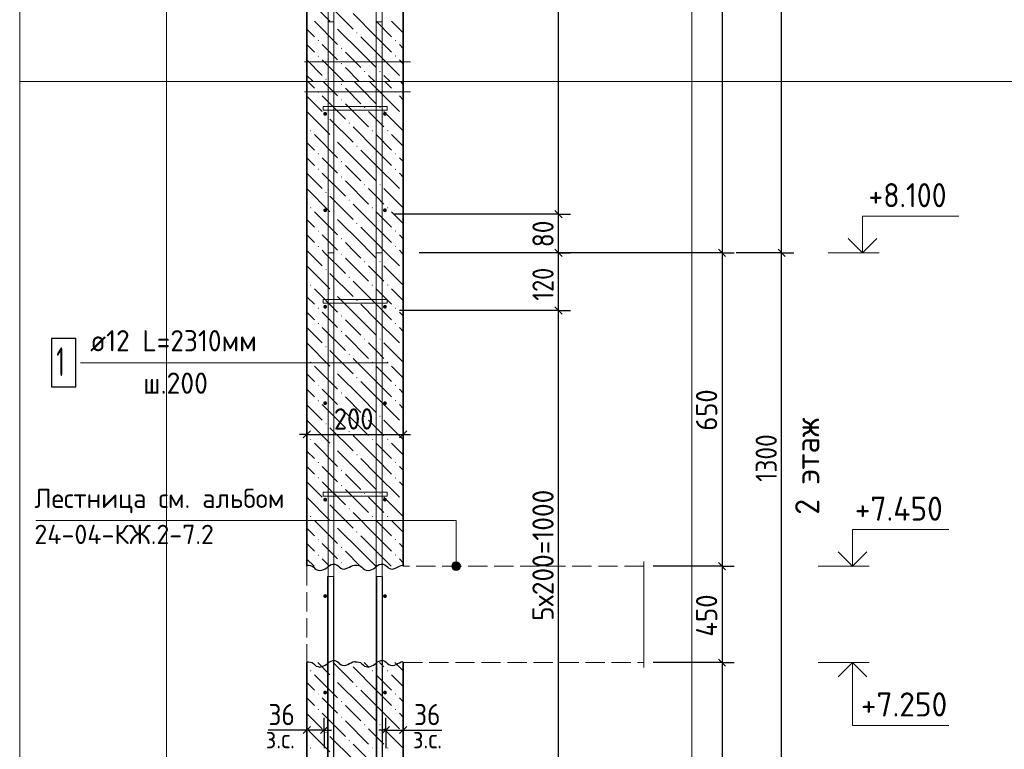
# Model space of a CAD drawing. Header units: millimetres. Extents: x 0 to 50400, y -12 to 35652.
# Tile 17 of 21: x 25102 to 37356, y 11891 to 20968. Entities that reach past the tile are written whole.
import ezdxf

# ---------------------------------------------------------------- set-up
doc = ezdxf.new("R2010")
doc.units = ezdxf.units.MM
doc.linetypes.add('______2', pattern=[324, 240, -84])
for name, color, linetype, lineweight in [('Standard', 7, 'Continuous', 25), ('ЖБ Лестница', 52, 'Continuous', 25), ('ЖБ Стена верхний уровень', 7, 'Continuous', 35), ('Заголовок чертежа', 7, 'Continuous', 25), ('Позиционная метка линия выноска', 7, 'Continuous', 13), ('Позиционная метка номер позиции', 7, 'Continuous', 13), ('Примечания', 7, 'Continuous', 13)]:
    doc.layers.add(name, color=color, linetype=linetype, lineweight=lineweight)
doc.layers.add('Размерная выноска', color=7, linetype='Continuous')
for name, color, linetype, true_color in [('Стена обрамление П-обр.', 7, 'Continuous', 0xa0a0a0), ('Стена фоновая арматура У1', 7, '______2', 0xa0a0a0), ('Стена фоновая арматура Х1', 7, '______2', 0xa0a0a0), ('Стена фоновая затяжка С-обр.', 7, '______2', 0xa0a0a0)]:
    doc.layers.add(name, color=color, linetype=linetype, true_color=true_color)
doc.styles.add('ISOCPEUR', font='txt')

msp = doc.modelspace()

# ---------------------------------------------------------------- hatches: boundary and pattern name
at = {"layer": 'ЖБ Стена верхний уровень', "linetype": 'Continuous', "lineweight": 18, "transparency": 33554687}
for points in [[(29003, 20900), (29011, 20908), (29019, 20900), (29011, 20892)], [(28811, 20708), (28819, 20716), (28827, 20708), (28819, 20700)], [(29291, 20804), (29299, 20812), (29307, 20804), (29299, 20796)], [(29771, 20708), (29779, 20716), (29787, 20708), (29779, 20700)], [(29099, 20612), (29107, 20620), (29115, 20612), (29107, 20604)], [(28811, 20516), (28819, 20524), (28827, 20516), (28819, 20508)], [(29771, 20516), (29779, 20524), (29787, 20516), (29779, 20508)], [(29099, 20420), (29107, 20428), (29115, 20420), (29107, 20412)], [(28907, 20228), (28915, 20236), (28923, 20228), (28915, 20220)], [(29387, 20324), (29395, 20332), (29403, 20324), (29395, 20316)], [(29579, 20324), (29587, 20332), (29595, 20324), (29587, 20316)], [(29867, 20228), (29875, 20236), (29876, 20235), (29876, 20221), (29875, 20220)], [(29099, 20163), (29107, 20171), (29115, 20163), (29107, 20155)], [(28811, 20067), (28819, 20075), (28827, 20067), (28819, 20059)], [(29099, 19971), (29107, 19979), (29115, 19971), (29107, 19963)], [(29771, 20067), (29779, 20075), (29787, 20067), (29779, 20059)], [(29387, 19875), (29395, 19883), (29403, 19875), (29395, 19867)], [(29579, 19875), (29587, 19883), (29595, 19875), (29587, 19867)], [(28907, 19779), (28915, 19787), (28923, 19779), (28915, 19771)], [(29867, 19779), (29875, 19787), (29876, 19786), (29876, 19772), (29875, 19771)], [(29195, 19683), (29203, 19691), (29211, 19683), (29203, 19675)], [(28715, 19587), (28723, 19595), (28731, 19587), (28723, 19579)], [(29003, 19491), (29011, 19499), (29019, 19491), (29011, 19483)], [(29483, 19587), (29491, 19595), (29499, 19587), (29491, 19579)], [(29675, 19587), (29683, 19595), (29691, 19587), (29683, 19579)], [(29291, 19395), (29299, 19403), (29307, 19395), (29299, 19387)], [(28811, 19299), (28819, 19307), (28827, 19299), (28819, 19291)], [(29771, 19299), (29779, 19307), (29787, 19299), (29779, 19291)], [(29099, 19203), (29107, 19211), (29115, 19203), (29107, 19195)], [(28811, 19107), (28819, 19115), (28827, 19107), (28819, 19099)], [(29099, 19011), (29107, 19019), (29115, 19011), (29107, 19003)], [(29771, 19107), (29779, 19115), (29787, 19107), (29779, 19099)], [(29387, 18915), (29395, 18923), (29403, 18915), (29395, 18907)], [(29579, 18915), (29587, 18923), (29595, 18915), (29587, 18907)], [(28907, 18819), (28915, 18827), (28923, 18819), (28915, 18811)], [(29867, 18819), (29875, 18827), (29876, 18826), (29876, 18812), (29875, 18811)], [(28715, 18627), (28723, 18635), (28731, 18627), (28723, 18619)], [(29195, 18723), (29203, 18731), (29211, 18723), (29203, 18715)], [(29483, 18627), (29491, 18635), (29499, 18627), (29491, 18619)], [(29675, 18627), (29683, 18635), (29691, 18627), (29683, 18619)], [(29003, 18531), (29011, 18539), (29019, 18531), (29011, 18523)], [(29291, 18435), (29299, 18443), (29307, 18435), (29299, 18427)], [(28811, 18339), (28819, 18347), (28827, 18339), (28819, 18331)], [(29771, 18339), (29779, 18347), (29787, 18339), (29779, 18331)], [(28811, 18147), (28819, 18155), (28827, 18147), (28819, 18139)], [(29099, 18243), (29107, 18251), (29115, 18243), (29107, 18235)], [(29771, 18147), (29779, 18155), (29787, 18147), (29779, 18139)], [(29099, 18051), (29107, 18059), (29115, 18051), (29107, 18043)], [(29387, 17955), (29395, 17963), (29403, 17955), (29395, 17947)], [(29579, 17955), (29587, 17963), (29595, 17955), (29587, 17947)], [(28907, 17859), (28915, 17867), (28923, 17859), (28915, 17851)], [(29195, 17763), (29203, 17771), (29211, 17763), (29203, 17755)], [(29867, 17859), (29875, 17867), (29876, 17866), (29876, 17852), (29875, 17851)], [(28715, 17667), (28723, 17675), (28731, 17667), (28723, 17659)], [(29483, 17667), (29491, 17675), (29499, 17667), (29491, 17659)], [(29675, 17667), (29683, 17675), (29691, 17667), (29683, 17659)], [(29003, 17571), (29011, 17579), (29019, 17571), (29011, 17563)], [(29291, 17475), (29299, 17483), (29307, 17475), (29299, 17467)], [(28811, 17379), (28819, 17387), (28827, 17379), (28819, 17371)], [(29099, 17283), (29107, 17291), (29115, 17283), (29107, 17275)], [(29771, 17379), (29779, 17387), (29787, 17379), (29779, 17371)], [(28811, 17187), (28819, 17195), (28827, 17187), (28819, 17179)], [(29771, 17187), (29779, 17195), (29787, 17187), (29779, 17179)], [(29099, 17091), (29107, 17099), (29115, 17091), (29107, 17083)], [(29387, 16995), (29395, 17003), (29403, 16995), (29395, 16987)], [(29579, 16995), (29587, 17003), (29595, 16995), (29587, 16987)], [(28907, 16899), (28915, 16907), (28923, 16899), (28915, 16891)], [(29195, 16803), (29203, 16811), (29211, 16803), (29203, 16795)], [(29867, 16899), (29875, 16907), (29876, 16906), (29876, 16892), (29875, 16891)], [(28715, 16707), (28723, 16715), (28731, 16707), (28723, 16699)], [(29483, 16707), (29491, 16715), (29499, 16707), (29491, 16699)], [(29675, 16707), (29683, 16715), (29691, 16707), (29683, 16699)], [(29003, 16611), (29011, 16619), (29019, 16611), (29011, 16603)], [(28811, 16419), (28819, 16427), (28827, 16419), (28819, 16411)], [(29291, 16515), (29299, 16523), (29307, 16515), (29299, 16507)], [(29771, 16419), (29779, 16427), (29787, 16419), (29779, 16411)], [(29099, 16323), (29107, 16331), (29115, 16323), (29107, 16315)], [(28811, 16227), (28819, 16235), (28827, 16227), (28819, 16219)], [(29771, 16227), (29779, 16235), (29787, 16227), (29779, 16219)], [(29099, 16131), (29107, 16139), (29115, 16131), (29107, 16123)], [(28907, 15939), (28915, 15947), (28923, 15939), (28915, 15931)], [(29387, 16035), (29395, 16043), (29403, 16035), (29395, 16027)], [(29579, 16035), (29587, 16043), (29595, 16035), (29587, 16027)], [(29867, 15939), (29875, 15947), (29876, 15946), (29876, 15932), (29875, 15931)], [(29195, 15843), (29203, 15851), (29211, 15843), (29203, 15835)], [(28715, 15747), (28723, 15755), (28731, 15747), (28723, 15739)], [(29483, 15747), (29491, 15755), (29499, 15747), (29491, 15739)], [(29675, 15747), (29683, 15755), (29691, 15747), (29683, 15739)], [(29003, 15651), (29011, 15659), (29019, 15651), (29011, 15643)], [(29291, 15555), (29299, 15563), (29307, 15555), (29299, 15547)], [(28811, 15459), (28819, 15467), (28827, 15459), (28819, 15451)], [(29771, 15459), (29779, 15467), (29787, 15459), (29779, 15451)], [(29099, 15363), (29107, 15371), (29115, 15363), (29107, 15355)], [(28811, 15267), (28819, 15275), (28827, 15267), (28819, 15259)], [(29771, 15267), (29779, 15275), (29787, 15267), (29779, 15259)], [(29099, 15171), (29107, 15179), (29115, 15171), (29107, 15163)], [(29387, 15075), (29395, 15083), (29403, 15075), (29395, 15067)], [(29579, 15075), (29587, 15083), (29595, 15075), (29587, 15067)], [(28907, 14979), (28915, 14987), (28923, 14979), (28915, 14971)], [(29867, 14979), (29875, 14987), (29876, 14986), (29876, 14972), (29875, 14971)], [(29195, 14883), (29203, 14891), (29211, 14883), (29203, 14875)], [(28715, 14787), (28723, 14795), (28731, 14787), (28723, 14779)], [(29483, 14787), (29491, 14795), (29499, 14787), (29491, 14779)], [(29675, 14787), (29683, 14795), (29691, 14787), (29683, 14779)], [(29003, 14691), (29011, 14699), (29019, 14691), (29011, 14683)], [(29291, 14595), (29299, 14603), (29307, 14595), (29299, 14587)], [(28811, 14499), (28819, 14507), (28827, 14499), (28819, 14491)], [(29771, 14499), (29779, 14507), (29787, 14499), (29779, 14491)], [(29099, 14403), (29107, 14411), (29115, 14403), (29107, 14395)], [(28811, 14307), (28819, 14315), (28827, 14307), (28819, 14299)], [(29099, 14211), (29107, 14219), (29115, 14211), (29107, 14203)], [(29771, 14307), (29779, 14315), (29787, 14307), (29779, 14299)], [(28715, 12867), (28723, 12875), (28731, 12867), (28723, 12859)], [(29195, 12963), (29201, 12969), (29204, 12969), (29211, 12963), (29203, 12955)], [(29483, 12867), (29491, 12875), (29499, 12867), (29491, 12859)], [(29675, 12867), (29683, 12875), (29691, 12867), (29683, 12859)], [(29003, 12771), (29011, 12779), (29019, 12771), (29011, 12763)], [(29291, 12675), (29299, 12683), (29307, 12675), (29299, 12667)], [(28811, 12579), (28819, 12587), (28827, 12579), (28819, 12571)], [(29771, 12579), (29779, 12587), (29787, 12579), (29779, 12571)], [(28811, 12387), (28819, 12395), (28827, 12387), (28819, 12379)], [(29099, 12483), (29107, 12491), (29115, 12483), (29107, 12475)], [(29771, 12387), (29779, 12395), (29787, 12387), (29779, 12379)], [(29099, 12291), (29107, 12299), (29115, 12291), (29107, 12283)], [(29387, 12195), (29395, 12203), (29403, 12195), (29395, 12187)], [(29579, 12195), (29587, 12203), (29595, 12195), (29587, 12187)], [(28907, 12099), (28915, 12107), (28923, 12099), (28915, 12091)], [(29195, 12003), (29203, 12011), (29211, 12003), (29203, 11995)], [(29867, 12099), (29875, 12107), (29876, 12106), (29876, 12092), (29875, 12091)], [(28715, 11907), (28723, 11915), (28731, 11907), (28723, 11899)], [(29483, 11907), (29491, 11915), (29499, 11907), (29491, 11899)], [(29675, 11907), (29683, 11915), (29691, 11907), (29683, 11899)]]:
    msp.add_hatch(color=7, dxfattribs=at).paths.add_polyline_path(points, flags=16)
at = {"layer": 'Позиционная метка линия выноска', "linetype": 'Continuous', "lineweight": 13, "transparency": 33554687}
for points in [[(30486, 14196), (30579, 14196), (30560, 14216)], [(30486, 14196), (30560, 14216), (30506, 14216)], [(30506, 14216), (30560, 14216), (30533, 14223)], [(30479, 14169), (30587, 14169), (30579, 14196)], [(30479, 14169), (30579, 14196), (30486, 14196)], [(30486, 14142), (30587, 14169), (30479, 14169)], [(30486, 14142), (30579, 14142), (30587, 14169)], [(30506, 14123), (30579, 14142), (30486, 14142)], [(30506, 14123), (30560, 14123), (30579, 14142)], [(30560, 14123), (30506, 14123), (30533, 14115)]]:
    msp.add_hatch(color=7, dxfattribs=at).paths.add_polyline_path(points)
at = {"layer": 'Стена фоновая арматура У1', "linetype": 'Continuous', "lineweight": 13, "transparency": 33554687}
for points in [[(28928, 19797), (28926, 19806), (28921, 19814), (28913, 19819), (28904, 19821), (28895, 19819), (28887, 19814), (28882, 19806), (28880, 19797), (28882, 19788), (28887, 19780), (28895, 19775), (28904, 19773), (28913, 19775), (28921, 19780), (28926, 19788)], [(29672, 19797), (29670, 19806), (29665, 19814), (29657, 19819), (29648, 19821), (29639, 19819), (29631, 19814), (29626, 19806), (29624, 19797), (29626, 19788), (29631, 19780), (29639, 19775), (29648, 19773), (29657, 19775), (29665, 19780), (29670, 19788)], [(28928, 18597), (28926, 18606), (28921, 18614), (28913, 18619), (28904, 18621), (28895, 18619), (28887, 18614), (28882, 18606), (28880, 18597), (28882, 18588), (28887, 18580), (28895, 18575), (28904, 18573), (28913, 18575), (28921, 18580), (28926, 18588)], [(28928, 18597), (28926, 18606), (28921, 18614), (28913, 18619), (28904, 18621), (28895, 18619), (28887, 18614), (28882, 18606), (28880, 18597), (28882, 18588), (28887, 18580), (28895, 18575), (28904, 18573), (28913, 18575), (28921, 18580), (28926, 18588)], [(29672, 18597), (29670, 18606), (29665, 18614), (29657, 18619), (29648, 18621), (29639, 18619), (29631, 18614), (29626, 18606), (29624, 18597), (29626, 18588), (29631, 18580), (29639, 18575), (29648, 18573), (29657, 18575), (29665, 18580), (29670, 18588)], [(29672, 18597), (29670, 18606), (29665, 18614), (29657, 18619), (29648, 18621), (29639, 18619), (29631, 18614), (29626, 18606), (29624, 18597), (29626, 18588), (29631, 18580), (29639, 18575), (29648, 18573), (29657, 18575), (29665, 18580), (29670, 18588)], [(28928, 17397), (28926, 17406), (28921, 17414), (28913, 17419), (28904, 17421), (28895, 17419), (28887, 17414), (28882, 17406), (28880, 17397), (28882, 17388), (28887, 17380), (28895, 17375), (28904, 17373), (28913, 17375), (28921, 17380), (28926, 17388)], [(29672, 17397), (29670, 17406), (29665, 17414), (29657, 17419), (29648, 17421), (29639, 17419), (29631, 17414), (29626, 17406), (29624, 17397), (29626, 17388), (29631, 17380), (29639, 17375), (29648, 17373), (29657, 17375), (29665, 17380), (29670, 17388)], [(28928, 16197), (28926, 16206), (28921, 16214), (28913, 16219), (28904, 16221), (28895, 16219), (28887, 16214), (28882, 16206), (28880, 16197), (28882, 16188), (28887, 16180), (28895, 16175), (28904, 16173), (28913, 16175), (28921, 16180), (28926, 16188)], [(29672, 16197), (29670, 16206), (29665, 16214), (29657, 16219), (29648, 16221), (29639, 16219), (29631, 16214), (29626, 16206), (29624, 16197), (29626, 16188), (29631, 16180), (29639, 16175), (29648, 16173), (29657, 16175), (29665, 16180), (29670, 16188)], [(28928, 14997), (28926, 15006), (28921, 15014), (28913, 15019), (28904, 15021), (28895, 15019), (28887, 15014), (28882, 15006), (28880, 14997), (28882, 14988), (28887, 14980), (28895, 14975), (28904, 14973), (28913, 14975), (28921, 14980), (28926, 14988)], [(29672, 14997), (29670, 15006), (29665, 15014), (29657, 15019), (29648, 15021), (29639, 15019), (29631, 15014), (29626, 15006), (29624, 14997), (29626, 14988), (29631, 14980), (29639, 14975), (29648, 14973), (29657, 14975), (29665, 14980), (29670, 14988)], [(28928, 13797), (28926, 13806), (28921, 13814), (28913, 13819), (28904, 13821), (28895, 13819), (28887, 13814), (28882, 13806), (28880, 13797), (28882, 13788), (28887, 13780), (28895, 13775), (28904, 13773), (28913, 13775), (28921, 13780), (28926, 13788)], [(29672, 13797), (29670, 13806), (29665, 13814), (29657, 13819), (29648, 13821), (29639, 13819), (29631, 13814), (29626, 13806), (29624, 13797), (29626, 13788), (29631, 13780), (29639, 13775), (29648, 13773), (29657, 13775), (29665, 13780), (29670, 13788)], [(28928, 12597), (28926, 12606), (28921, 12614), (28913, 12619), (28904, 12621), (28895, 12619), (28887, 12614), (28882, 12606), (28880, 12597), (28882, 12588), (28887, 12580), (28895, 12575), (28904, 12573), (28913, 12575), (28921, 12580), (28926, 12588)], [(29672, 12597), (29670, 12606), (29665, 12614), (29657, 12619), (29648, 12621), (29639, 12619), (29631, 12614), (29626, 12606), (29624, 12597), (29626, 12588), (29631, 12580), (29639, 12575), (29648, 12573), (29657, 12575), (29665, 12580), (29670, 12588)]]:
    msp.add_hatch(color=7, dxfattribs=at).paths.add_polyline_path(points)

# ---------------------------------------------------------------- linework, layer by layer
at = {"layer": 'Standard', "color": 7, "linetype": 'Continuous', "lineweight": -3, "transparency": 33554687}
for p, q in [((34585, 20198), (34585, 31478)), ((33843, 30278), (33843, 20198)), ((31807, 20198), (31807, 28358)), ((31807, 18549), (31807, 20198)), ((34585, 18069), (34585, 20198)), ((31807, 18549), (31657, 18549)), ((31807, 18549), (31957, 18549)), ((31807, 18069), (31807, 18549)), ((31807, 18069), (31657, 18069)), ((31807, 18069), (31957, 18069)), ((31807, 17349), (31807, 18069)), ((33843, 18069), (33693, 18069)), ((33843, 18069), (33993, 18069)), ((33843, 18069), (33843, 14169)), ((34585, 18069), (34435, 18069)), ((34585, 18069), (34735, 18069)), ((31807, 17349), (31657, 17349)), ((31807, 17349), (31957, 17349)), ((28676, 15809), (28676, 15959)), ((29876, 15809), (29876, 15959)), ((28676, 15809), (28586, 15809)), ((28676, 15809), (28676, 15659)), ((28676, 15809), (29876, 15809)), ((29876, 15809), (29876, 15659)), ((29876, 15809), (29966, 15809)), ((33843, 14169), (33693, 14169)), ((33843, 14169), (33993, 14169)), ((33843, 14169), (33843, 12969)), ((33843, 12969), (33693, 12969)), ((33843, 12969), (33993, 12969)), ((33843, 12969), (33843, 10269)), ((28676, 12131), (28676, 12281)), ((28892, 12131), (28892, 12281)), ((29660, 12131), (29660, 12281)), ((29876, 12131), (29876, 12281)), ((28676, 12131), (28586, 12131)), ((28676, 12131), (28676, 11981)), ((28676, 12131), (28676, 12131)), ((28892, 12131), (28676, 12131)), ((28892, 12131), (28892, 11981)), ((28892, 12131), (28892, 11906)), ((28892, 12131), (28982, 12131)), ((29660, 12131), (29570, 12131)), ((29660, 12131), (29660, 11981)), ((29660, 12131), (29660, 11906)), ((29660, 12131), (29876, 12131)), ((29876, 12131), (29876, 11981)), ((29876, 12131), (29876, 12131)), ((29876, 12131), (29966, 12131))]:
    msp.add_line(p, q, dxfattribs=at)
at = {"layer": 'Standard', "color": 254, "linetype": 'Continuous', "lineweight": 13, "true_color": 0xc4c4ff, "transparency": 33554687}
msp.add_line((26928, 20198), (26928, 8947), dxfattribs=at)
at = {"layer": 'Standard', "color": 7, "linetype": 'Continuous', "lineweight": 25, "transparency": 33554687}
for p, q in [((31852, 18504), (31762, 18594)), ((31852, 18024), (31762, 18114)), ((33798, 18114), (33888, 18024)), ((34630, 18024), (34540, 18114)), ((31852, 17304), (31762, 17394)), ((28631, 15764), (28721, 15854)), ((29831, 15764), (29921, 15854)), ((33798, 14214), (33888, 14124)), ((33798, 13014), (33888, 12924)), ((28721, 12176), (28631, 12086)), ((28937, 12176), (28847, 12086)), ((29615, 12086), (29705, 12176)), ((29831, 12086), (29921, 12176))]:
    msp.add_line(p, q, dxfattribs=at)
at = {"layer": 'Standard', "color": 7, "linetype": 'Continuous', "lineweight": 13, "transparency": 33554687}
for p, q in [((35163, 18069), (35799, 18069)), ((35040, 14169), (35676, 14169)), ((35040, 12969), (35676, 12969))]:
    msp.add_line(p, q, dxfattribs=at)
for points in [[(25102, 35652), (25102, 20198), (39300, 20198), (39300, 35652)], [(39300, 20198), (25102, 20198), (25102, 7689), (39300, 7689), (39300, 20198)], [(35590, 18069), (35590, 18525), (36790, 18525)], [(35466, 14169), (35466, 14625), (36666, 14625)], [(35466, 12969), (35466, 12189), (36666, 12189)]]:
    msp.add_lwpolyline(points, dxfattribs=at)
at = {"layer": 'Standard', "color": 254, "linetype": 'Continuous', "lineweight": 13, "true_color": 0xc4c4ff, "transparency": 33554687}
for points in [[(33468, 20198), (33468, 33331), (26928, 33331), (26928, 20198)], [(26928, 8947), (33468, 8947), (33468, 20198)]]:
    msp.add_lwpolyline(points, dxfattribs=at)
at = {"layer": 'Standard', "color": 7, "linetype": 'Continuous', "lineweight": -3, "transparency": 33554687}
for points in [[(33843, 20198), (33843, 20198), (33843, 18069)], [(31807, 18549), (31786, 18549), (31786, 18549), (31786, 18549), (31786, 18549), (31786, 18549), (31786, 18549), (31786, 18549), (31786, 18549), (29768, 18549)], [(31807, 18069), (31786, 18069), (31786, 18069), (31786, 18069), (31786, 18069), (31786, 18069), (31786, 18069), (31786, 18069), (31786, 18069), (31786, 18069), (31786, 18069), (30075, 18069)], [(33843, 18069), (33822, 18069), (33822, 18069), (33822, 18069), (33822, 18069), (33822, 18069), (33822, 18069), (30195, 18069)], [(34585, 18069), (34564, 18069), (34564, 18069), (34017, 18069)], [(34585, 10269), (34585, 15137), (34585, 15137), (34585, 18069)], [(31807, 17349), (31786, 17349), (31786, 17349), (31786, 17349), (31786, 17349), (31786, 17349), (31786, 17349), (31786, 17349), (31786, 17349), (31786, 17349), (31786, 17349), (31786, 17349), (31786, 17349), (29828, 17349)], [(31807, 11397), (31807, 13399), (31807, 13399), (31807, 17349)], [(33843, 14169), (33822, 14169), (33822, 14169), (33822, 14169), (33822, 14169), (32988, 14169)], [(33843, 12969), (33822, 12969), (33822, 12969), (32988, 12969)]]:
    msp.add_lwpolyline(points, dxfattribs=at)
at = {"layer": 'Standard', "color": 7, "linetype": 'Continuous', "lineweight": 35, "transparency": 33554687}
for points in [[(35411, 18247), (35590, 18069), (35768, 18247)], [(35288, 14347), (35466, 14169), (35645, 14347)], [(35288, 12791), (35466, 12969), (35645, 12791)]]:
    msp.add_lwpolyline(points, dxfattribs=at)
at = {"layer": 'ЖБ Лестница', "color": 253, "linetype": '______2', "lineweight": 18, "true_color": 0xa0a0a0, "transparency": 33554687}
for p, q in [((28676, 14169), (28676, 12969)), ((32868, 14169), (29876, 14169)), ((29876, 12969), (32868, 12969))]:
    msp.add_line(p, q, dxfattribs=at)
at = {"layer": 'ЖБ Стена верхний уровень', "color": 7, "linetype": 'Continuous', "lineweight": 35, "transparency": 33554687}
for p, q in [((28676, 30278), (28676, 20198)), ((29876, 20198), (29876, 30278)), ((28676, 20198), (28676, 18069)), ((29876, 18069), (29876, 20198)), ((28676, 18069), (28676, 14169)), ((29876, 14169), (29876, 18069)), ((28676, 12969), (28676, 10269)), ((29876, 10269), (29876, 12969))]:
    msp.add_line(p, q, dxfattribs=at)
at = {"layer": 'ЖБ Стена верхний уровень', "color": 9, "linetype": 'Continuous', "lineweight": 18, "true_color": 0xc7c7c7, "transparency": 33554687}
for p, q in [((28676, 21235), (28963, 20948)), ((28963, 21140), (29251, 20852)), ((29539, 20756), (29251, 21044)), ((28676, 20851), (28771, 20756)), ((28771, 20948), (29059, 20660)), ((29347, 20564), (29059, 20852)), ((29539, 20948), (29731, 20756)), ((29731, 20948), (29876, 20803)), ((29347, 20756), (29539, 20564)), ((29539, 20756), (29731, 20564)), ((28676, 20659), (28771, 20564)), ((28963, 20564), (28867, 20660)), ((29876, 20611), (29827, 20660)), ((28676, 20467), (28867, 20276)), ((28867, 20468), (29137, 20198)), ((29059, 20468), (28963, 20564)), ((29155, 20564), (29347, 20372)), ((29347, 20564), (29539, 20372)), ((29539, 20564), (29827, 20276)), ((29827, 20468), (29876, 20419)), ((29155, 20372), (29329, 20198)), ((28676, 20275), (28753, 20198)), ((29521, 20198), (29443, 20276)), ((29635, 20276), (29713, 20198)), ((28688, 20198), (28771, 20115)), ((28963, 20115), (28880, 20198)), ((29059, 20019), (28963, 20115)), ((29155, 20115), (29347, 19923)), ((29347, 20115), (29264, 20198)), ((29347, 20115), (29539, 19923)), ((29456, 20198), (29539, 20115)), ((29539, 20115), (29827, 19827)), ((29648, 20198), (29731, 20115)), ((29876, 20162), (29840, 20198)), ((28676, 20018), (28867, 19827)), ((28867, 20019), (29155, 19731)), ((29827, 20019), (29876, 19970)), ((29155, 19923), (29443, 19635)), ((28676, 19826), (28963, 19539)), ((28963, 19731), (29251, 19443)), ((29539, 19731), (29443, 19827)), ((29635, 19635), (29539, 19731)), ((29635, 19827), (29876, 19586)), ((29539, 19347), (29251, 19635)), ((28771, 19539), (29059, 19251)), ((29539, 19539), (29731, 19347)), ((29731, 19539), (29876, 19394)), ((28676, 19442), (28771, 19347)), ((29347, 19155), (29059, 19443)), ((28676, 19250), (28771, 19155)), ((28963, 19155), (28867, 19251)), ((29347, 19347), (29539, 19155)), ((29539, 19347), (29731, 19155)), ((29876, 19202), (29827, 19251)), ((29059, 19059), (28963, 19155)), ((29155, 19155), (29347, 18963)), ((29347, 19155), (29539, 18963)), ((29539, 19155), (29827, 18867)), ((28676, 19058), (28867, 18867)), ((28867, 19059), (29155, 18771)), ((29827, 19059), (29876, 19010)), ((29155, 18963), (29443, 18675)), ((28676, 18866), (28963, 18579)), ((28963, 18771), (29251, 18483)), ((29539, 18771), (29443, 18867)), ((29635, 18675), (29539, 18771)), ((29635, 18867), (29876, 18626)), ((29539, 18387), (29251, 18675)), ((28771, 18579), (29059, 18291)), ((29539, 18579), (29731, 18387)), ((29731, 18579), (29876, 18434)), ((28676, 18482), (28771, 18387)), ((29347, 18195), (29059, 18483)), ((29347, 18387), (29539, 18195)), ((29539, 18387), (29731, 18195)), ((28676, 18290), (28771, 18195)), ((28963, 18195), (28867, 18291)), ((29876, 18242), (29827, 18291)), ((29059, 18099), (28963, 18195)), ((29155, 18195), (29281, 18069)), ((29347, 18195), (29473, 18069)), ((29539, 18195), (29665, 18069)), ((28676, 18098), (28705, 18069)), ((28705, 18069), (28867, 17907)), ((28867, 18099), (28897, 18069)), ((28897, 18069), (29155, 17811)), ((29281, 18069), (29347, 18003)), ((29473, 18069), (29539, 18003)), ((29665, 18069), (29827, 17907)), ((29827, 18099), (29857, 18069)), ((29857, 18069), (29876, 18050)), ((28676, 17906), (28963, 17619)), ((29155, 18003), (29443, 17715)), ((29539, 17811), (29443, 17907)), ((29635, 17907), (29876, 17666)), ((28963, 17811), (29251, 17523)), ((29635, 17715), (29539, 17811)), ((29539, 17427), (29251, 17715)), ((28771, 17619), (29059, 17331)), ((29539, 17619), (29731, 17427)), ((29731, 17619), (29876, 17474)), ((28676, 17522), (28771, 17427)), ((29347, 17235), (29059, 17523)), ((29347, 17427), (29539, 17235)), ((29539, 17427), (29731, 17235)), ((28676, 17330), (28771, 17235)), ((28963, 17235), (28867, 17331)), ((29876, 17282), (29827, 17331)), ((29059, 17139), (28963, 17235)), ((29155, 17235), (29347, 17043)), ((29347, 17235), (29539, 17043)), ((29539, 17235), (29827, 16947)), ((28676, 17138), (28867, 16947)), ((28867, 17139), (29155, 16851)), ((29155, 17043), (29443, 16755)), ((29827, 17139), (29876, 17090)), ((28676, 16946), (28963, 16659)), ((29539, 16851), (29443, 16947)), ((29635, 16947), (29876, 16706)), ((28963, 16851), (29251, 16563)), ((29635, 16755), (29539, 16851)), ((29539, 16467), (29251, 16755)), ((28676, 16562), (28771, 16467)), ((28771, 16659), (29059, 16371)), ((29347, 16275), (29059, 16563)), ((29539, 16659), (29731, 16467)), ((29731, 16659), (29876, 16514)), ((29347, 16467), (29539, 16275)), ((29539, 16467), (29731, 16275)), ((28676, 16370), (28771, 16275)), ((28963, 16275), (28867, 16371)), ((29876, 16322), (29827, 16371)), ((28676, 16178), (28867, 15987)), ((28867, 16179), (29155, 15891)), ((29059, 16179), (28963, 16275)), ((29155, 16275), (29347, 16083)), ((29347, 16275), (29539, 16083)), ((29539, 16275), (29827, 15987)), ((29827, 16179), (29876, 16130)), ((29155, 16083), (29443, 15795)), ((28676, 15986), (28963, 15699)), ((29539, 15891), (29443, 15987)), ((29635, 15987), (29876, 15746)), ((28963, 15891), (29251, 15603)), ((29635, 15795), (29539, 15891)), ((28771, 15699), (29059, 15411)), ((29539, 15507), (29251, 15795)), ((29539, 15699), (29731, 15507)), ((29731, 15699), (29876, 15554)), ((28676, 15602), (28771, 15507)), ((29347, 15315), (29059, 15603)), ((29347, 15507), (29539, 15315)), ((29539, 15507), (29731, 15315)), ((28676, 15410), (28771, 15315)), ((28963, 15315), (28867, 15411)), ((29876, 15362), (29827, 15411)), ((28676, 15218), (28867, 15027)), ((28867, 15219), (29155, 14931)), ((29059, 15219), (28963, 15315)), ((29155, 15315), (29347, 15123)), ((29347, 15315), (29539, 15123)), ((29539, 15315), (29827, 15027)), ((29827, 15219), (29876, 15170)), ((29155, 15123), (29443, 14835)), ((28676, 15026), (28963, 14739)), ((29539, 14931), (29443, 15027)), ((29635, 15027), (29876, 14786)), ((28963, 14931), (29251, 14643)), ((29539, 14547), (29251, 14835)), ((29635, 14835), (29539, 14931)), ((28771, 14739), (29059, 14451)), ((29539, 14739), (29731, 14547)), ((29731, 14739), (29876, 14594)), ((28676, 14642), (28771, 14547)), ((29347, 14355), (29059, 14643)), ((29347, 14547), (29539, 14355)), ((29539, 14547), (29731, 14355)), ((28676, 14450), (28771, 14355)), ((28963, 14355), (28867, 14451)), ((29059, 14259), (28963, 14355)), ((29155, 14355), (29341, 14169)), ((29347, 14355), (29533, 14169)), ((29539, 14355), (29725, 14169)), ((29876, 14402), (29827, 14451)), ((28676, 14258), (28765, 14169)), ((28867, 14259), (28957, 14169)), ((29827, 14259), (29876, 14210)), ((28813, 12969), (28963, 12819)), ((29005, 12969), (29251, 12723)), ((29539, 12627), (29251, 12915)), ((29389, 12969), (29443, 12915)), ((29635, 12915), (29581, 12969)), ((29773, 12969), (29876, 12866)), ((28771, 12819), (29059, 12531)), ((29539, 12819), (29731, 12627)), ((29731, 12819), (29876, 12674)), ((28676, 12722), (28771, 12627)), ((29347, 12435), (29059, 12723)), ((29347, 12627), (29539, 12435)), ((29539, 12627), (29731, 12435)), ((28676, 12530), (28771, 12435)), ((28963, 12435), (28867, 12531)), ((29876, 12482), (29827, 12531)), ((29059, 12339), (28963, 12435)), ((29155, 12435), (29347, 12243)), ((29347, 12435), (29539, 12243)), ((29539, 12435), (29827, 12147)), ((28676, 12338), (28867, 12147)), ((28867, 12339), (29155, 12051)), ((29827, 12339), (29876, 12290)), ((28676, 12146), (28963, 11859)), ((29155, 12243), (29443, 11955)), ((29539, 12051), (29443, 12147)), ((29635, 12147), (29876, 11906)), ((28963, 12051), (29251, 11763)), ((29635, 11955), (29539, 12051)), ((29539, 11667), (29251, 11955))]:
    msp.add_line(p, q, dxfattribs=at)
at = {"layer": 'Позиционная метка линия выноска', "color": 7, "linetype": 'Continuous', "lineweight": 13, "transparency": 33554687}
for p, q in [((25859, 16701), (29690, 16701)), ((30533, 14223), (30533, 14223)), ((30479, 14169), (30479, 14169)), ((30533, 14115), (30533, 14115)), ((30587, 14169), (30587, 14169))]:
    msp.add_line(p, q, dxfattribs=at)
msp.add_lwpolyline([(30533, 14169), (30533, 14736), (25305, 14736)], dxfattribs=at)
msp.add_circle((30533, 14169), 54, dxfattribs=at)
at = {"layer": 'Примечания', "color": 7, "linetype": 'Continuous', "lineweight": 25, "transparency": 33554687}
for p, q in [((29876, 14180), (29876, 14180)), ((29876, 12980), (29876, 12980))]:
    msp.add_line(p, q, dxfattribs=at)
for points in [[(28676, 14180), (28698, 14180), (28722, 14177), (28744, 14169), (28761, 14156), (28776, 14140), (28793, 14127), (28816, 14119), (28839, 14114), (28862, 14120), (28884, 14128), (28905, 14138), (28923, 14150), (28940, 14164), (28957, 14178), (28977, 14189), (29000, 14195), (29024, 14194), (29047, 14187), (29065, 14175), (29080, 14160), (29097, 14146), (29117, 14136), (29141, 14133), (29165, 14139), (29186, 14148), (29206, 14158), (29227, 14168), (29248, 14178), (29271, 14183), (29276, 14183)], [(29276, 14180), (29298, 14180), (29322, 14177), (29344, 14169), (29361, 14156), (29376, 14140), (29393, 14127), (29416, 14119), (29439, 14114), (29462, 14120), (29484, 14128), (29505, 14138), (29523, 14150), (29540, 14164), (29557, 14178), (29577, 14189), (29600, 14195), (29624, 14194), (29647, 14187), (29665, 14175), (29680, 14160), (29697, 14146), (29717, 14136), (29741, 14133), (29765, 14139), (29786, 14148), (29806, 14158), (29827, 14168), (29848, 14178), (29871, 14183), (29876, 14183)], [(28676, 12980), (28698, 12980), (28722, 12977), (28744, 12969), (28761, 12956), (28776, 12940), (28793, 12927), (28816, 12919), (28839, 12914), (28862, 12920), (28884, 12928), (28905, 12938), (28923, 12950), (28940, 12964), (28957, 12978), (28977, 12989), (29000, 12995), (29024, 12994), (29047, 12987), (29065, 12975), (29080, 12960), (29097, 12946), (29117, 12936), (29141, 12933), (29165, 12939), (29186, 12948), (29206, 12958), (29227, 12968), (29248, 12978), (29271, 12983), (29276, 12983)], [(29276, 12980), (29298, 12980), (29322, 12977), (29344, 12969), (29361, 12956), (29376, 12940), (29393, 12927), (29416, 12919), (29439, 12914), (29462, 12920), (29484, 12928), (29505, 12938), (29523, 12950), (29540, 12964), (29557, 12978), (29577, 12989), (29600, 12995), (29624, 12994), (29647, 12987), (29665, 12975), (29680, 12960), (29697, 12946), (29717, 12936), (29741, 12933), (29765, 12939), (29786, 12948), (29806, 12958), (29827, 12968), (29848, 12978), (29871, 12983), (29876, 12983)]]:
    msp.add_lwpolyline(points, dxfattribs=at)
at = {"layer": 'Размерная выноска', "color": 7, "linetype": 'Continuous', "lineweight": 13, "transparency": 33554687}
for p, q in [((29966, 20442), (28646, 20442)), ((29966, 20072), (28646, 20072)), ((32868, 12909), (32868, 14229))]:
    msp.add_line(p, q, dxfattribs=at)
at = {"layer": 'Размерная выноска', "color": 7, "linetype": 'Continuous', "lineweight": -3, "transparency": 33554687}
for p, q in [((28676, 12131), (28196, 12131)), ((29876, 12131), (30356, 12131))]:
    msp.add_line(p, q, dxfattribs=at)
at = {"layer": 'Стена обрамление П-обр.', "color": 38, "linetype": 'Continuous', "lineweight": 13, "true_color": 0x5f1e0f, "transparency": 33554687}
for points in [[(28934, 10617), (28934, 14042), (29006, 14042), (29006, 10622)], [(29546, 10622), (29546, 14042), (29618, 14042)], [(29618, 14042), (29618, 10617)]]:
    msp.add_lwpolyline(points, dxfattribs=at)
at = {"layer": 'Стена фоновая арматура Х1', "color": 7, "linetype": 'Continuous', "lineweight": 18, "transparency": 33554687}
for p, q in [((28940, 10712), (28940, 20198)), ((28940, 18069), (28940, 20198)), ((29540, 18069), (29540, 20198)), ((29540, 10712), (29540, 20198))]:
    msp.add_line(p, q, dxfattribs=at)
for points in [[(28940, 20198), (28940, 30908), (28946, 30952), (28961, 30998), (28985, 31040), (29014, 31075), (29048, 31104), (29090, 31127), (29136, 31142), (29180, 31148), (32904, 31148), (32904, 31076), (29185, 31076), (29152, 31072), (29119, 31061), (29089, 31044), (29065, 31024), (29044, 30999), (29027, 30969), (29016, 30936), (29012, 30903), (29012, 20198)], [(29540, 20198), (29540, 30836), (29546, 30880), (29561, 30926), (29585, 30968), (29614, 31003), (29648, 31032), (29690, 31055), (29736, 31070), (29780, 31076), (32904, 31076), (32904, 31004), (29785, 31004), (29752, 31000), (29719, 30989), (29689, 30972), (29665, 30952), (29644, 30927), (29627, 30897), (29616, 30864), (29612, 30831), (29612, 20198)], [(28940, 20198), (28940, 20941), (29012, 20941), (29012, 20198)], [(29540, 20198), (29540, 20941), (29612, 20941), (29612, 20198)], [(29012, 20198), (29012, 10712), (28940, 10712)], [(29012, 20198), (29012, 18069), (28940, 18069)], [(29612, 20198), (29612, 18069), (29540, 18069)], [(29612, 20198), (29612, 10712), (29540, 10712)]]:
    msp.add_lwpolyline(points, dxfattribs=at)
at = {"layer": 'Стена фоновая арматура Х1', "color": 7, "linetype": 'Continuous', "lineweight": 25, "transparency": 33554687}
msp.add_lwpolyline([(25499, 16401), (25799, 16401), (25799, 17001), (25499, 17001), (25499, 16401)], dxfattribs=at)
at = {"layer": 'Стена фоновая затяжка С-обр.', "color": 98, "linetype": 'Continuous', "lineweight": 13, "true_color": 0x005000, "transparency": 33554687}
for points in [[(28877, 19889), (29675, 19889), (29675, 19841), (28877, 19841), (28877, 19889)], [(28877, 17489), (29675, 17489), (29675, 17441), (28877, 17441), (28877, 17489)], [(28877, 15089), (29675, 15089), (29675, 15041), (28877, 15041), (28877, 15089)]]:
    msp.add_lwpolyline(points, dxfattribs=at)

# ---------------------------------------------------------------- texts
at = {"layer": 'Standard', "color": 7, "linetype": 'Continuous', "lineweight": 25, "transparency": 33554687, "attachment_point": 7, "style": 'ISOCPEUR'}
for s, insert, char_height, width in [('\\W0.90;+8.100', (35665, 18635), 300, 1214.13), ('\\W0.91;200', (29012, 15869), 264, 674.39), ('\\W0.95;+7.450', (35496, 14735), 300, 1311.69), ('\\W0.95;+7.250', (35571, 12299), 300, 1281.44), ('\\W0.87;36', (28198, 12191), 264, 484.73), ('\\W0.87;36', (30011, 12191), 264, 484.71)]:
    msp.add_mtext(s, dxfattribs=dict(at, insert=insert, char_height=char_height, width=width))
at = {"layer": 'Standard', "color": 7, "linetype": 'Continuous', "lineweight": 25, "transparency": 33554687, "char_height": 264, "attachment_point": 7, "rotation": 90, "style": 'ISOCPEUR'}
for s, insert, width in [('\\W0.87;80', (31747, 18138), 484.72), ('\\W0.83;120', (31747, 17472), 610.29), ('\\W0.91;650', (33783, 15855), 674.38), ('\\W0.87;1300', (34525, 15219), 800.28), ('\\W0.94;5х200=1000', (31747, 13489), 1918.44), ('\\W0.92;450', (33783, 13292), 701.33)]:
    msp.add_mtext(s, dxfattribs=dict(at, insert=insert, width=width))
at = {"layer": 'Standard', "color": 7, "linetype": 'Continuous', "lineweight": 18, "transparency": 33554687, "char_height": 240, "attachment_point": 7, "style": 'ISOCPEUR'}
for insert, width in [((28165, 11902), 551.93), ((29997, 11902), 551.95)]:
    msp.add_mtext('\\W0.90;з.с.', dxfattribs=dict(at, insert=insert, width=width))
at = {"layer": 'Заголовок чертежа', "color": 7, "linetype": 'Continuous', "lineweight": 25, "transparency": 33554687, "insert": (35053, 14809), "char_height": 300, "width": 1523.19, "attachment_point": 7, "rotation": 90, "style": 'ISOCPEUR'}
msp.add_mtext('\\W0.96;2 этаж', dxfattribs=at)
at = {"layer": 'Позиционная метка номер позиции', "color": 7, "linetype": 'Continuous', "lineweight": 18, "transparency": 33554687, "char_height": 240, "attachment_point": 7, "style": 'ISOCPEUR'}
for s, insert, width in [('\\W0.98;Лестница см. альбом', (25285, 14828), 3308.75), ('\\W0.98;24-04-КЖ.2-7.2', (25285, 14444), 2419.97)]:
    msp.add_mtext(s, dxfattribs=dict(at, insert=insert, width=width))
at = {"layer": 'Стена фоновая арматура Х1', "color": 7, "linetype": 'Continuous', "lineweight": 13, "transparency": 33554687, "attachment_point": 7, "style": 'ISOCPEUR'}
for s, insert, char_height, width in [('\\W0.94;ø12 L=2310мм ', (25979, 16842), 264, 2472.18), ('\\W0.56;1', (25559, 16533), 360, 280), ('\\W0.95;ш.200 ', (26639, 16314), 264, 1154.56)]:
    msp.add_mtext(s, dxfattribs=dict(at, insert=insert, char_height=char_height, width=width))

doc.saveas('drawing.dxf')
